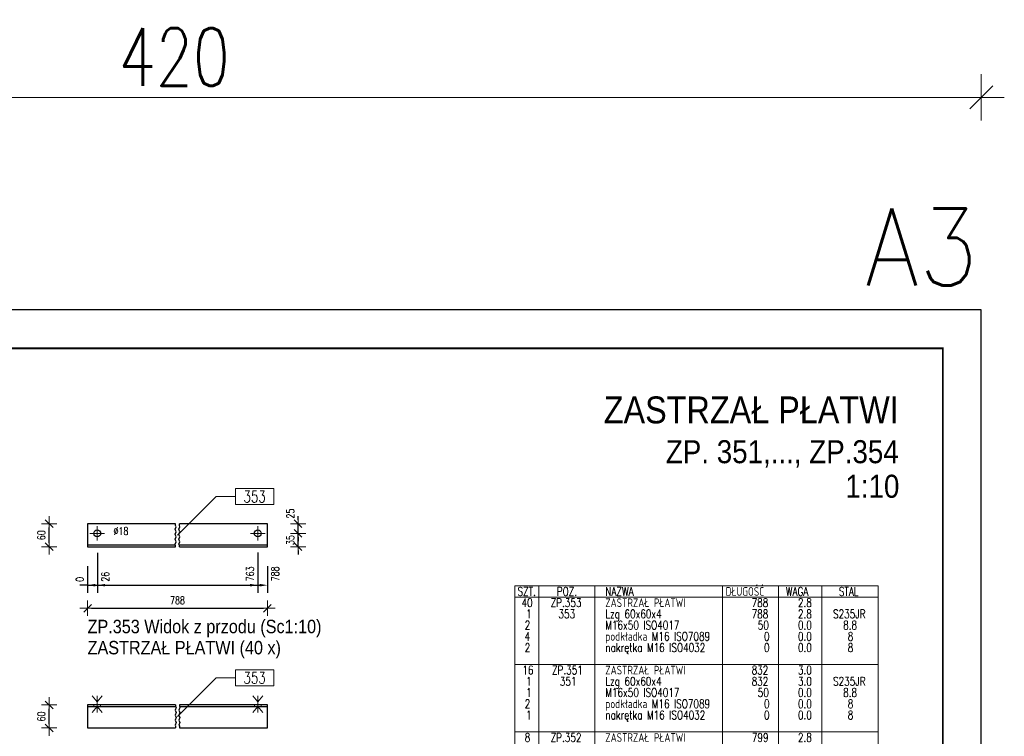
# Model space of a CAD drawing. Header units: millimetres. Extents: x -104 to 328, y 7403 to 7776.
# Tile 5 of 5: x 71 to 328, y 7589 to 7776. Entities that reach past the tile are written whole.
import ezdxf
from ezdxf.enums import TextEntityAlignment as Align

# ---------------------------------------------------------------- set-up
doc = ezdxf.new("R2010")
doc.units = ezdxf.units.MM
doc.header["$LTSCALE"] = 10
doc.linetypes.add('HIDDEN', pattern=[0.375, 0.25, -0.125])
doc.linetypes.add('MITTE', pattern=[2, 1.25, -0.25, 0.25, -0.25])
doc.layers.get('Defpoints').update_dxf_attribs({"color": 1})
doc.layers.add('_FORMATKA', color=8, linetype='Continuous', plot=False)
for name, color, linetype, lineweight in [('_RAMKA', 7, 'Continuous', 35), ('PS_Bolt', 4, 'Continuous', 13), ('PS_DIM', 4, 'Continuous', 13), ('PS_Hidden', 2, 'HIDDEN', 9), ('PS_Mid', 5, 'MITTE', 15), ('PS_Pos', 1, 'Continuous', 15), ('PS_Shape', 161, 'Continuous', 30), ('PS_SOLID', 7, 'Continuous', 30), ('PS_TEXT', 3, 'Continuous', 18)]:
    doc.layers.add(name, color=color, linetype=linetype, lineweight=lineweight)
doc.styles.add('ARIAL', font='arial.ttf')
doc.styles.add('gil', font='txt', dxfattribs={"width": 0.9})
doc.styles.add('simplex', font='simplex.shx', dxfattribs={"width": 0.75})
doc.dimstyles.new('1_10_GŁ_DS1-LS10', dxfattribs={"dimtxt": 2, "dimasz": 2, "dimexe": 2, "dimexo": 5, "dimgap": 1, "dimtad": 1, "dimjust": 4, "dimdec": 0, "dimlfac": 10, "dimtxsty": 'simplex', "dimblk1": 'NONE', "dimsah": 1, "dimcen": 2, "dimclrd": 256, "dimclre": 256, "dimclrt": 3, "dimadec": 1, "dimazin": 0, "dimtfac": 1, "dimtdec": 0, "dimtmove": 2, "dimatfit": 3, "dimfxl": 1, "dimarcsym": 0})
doc.dimstyles.new('1_10_PRZ', dxfattribs={"dimtxt": 2, "dimasz": 1, "dimexe": 2, "dimexo": 5, "dimgap": 1, "dimtad": 1, "dimdec": 0, "dimlfac": 10, "dimtxsty": 'simplex', "dimblk": 'dimznak', "dimcen": 2, "dimse1": 1, "dimse2": 1, "dimclrt": 3, "dimadec": 1, "dimazin": 0, "dimtfac": 1, "dimtdec": 0, "dimtix": 1, "dimtmove": 2, "dimatfit": 3, "dimldrblk": 'dim-grot', "dimfxl": 1, "dimarcsym": 0})
doc.dimstyles.new('1_10_PRZ_DS1-LS10', dxfattribs={"dimtxt": 2, "dimasz": 1, "dimexe": 2, "dimexo": 5, "dimgap": 1, "dimtad": 1, "dimdec": 0, "dimlfac": 10, "dimtxsty": 'simplex', "dimblk": 'dimznak', "dimcen": 2, "dimse1": 1, "dimse2": 1, "dimclrt": 3, "dimadec": 1, "dimazin": 0, "dimtfac": 1, "dimtdec": 0, "dimtix": 1, "dimtmove": 2, "dimatfit": 3, "dimldrblk": 'dim-grot', "dimfxl": 1, "dimarcsym": 0})

# ---------------------------------------------------------------- blocks, each defined once
blk = doc.blocks.new('dimznak')
at = {"color": 0}
for points in [[(0, 2), (0, -2)], [(-2, 0), (2, 0)]]:
    blk.add_lwpolyline(points, dxfattribs=at)
at = {"color": 2}
blk.add_lwpolyline([(1, 1), (-1, -1)], dxfattribs=at)
blk = doc.blocks.new('*D32')
at = {"layer": 'Defpoints', "color": 0, "transparency": 16777216}
for p in [(88.93, 7638.8), (135.73, 7638.8), (135.73, 7622.8)]:
    blk.add_point(p, dxfattribs=at)
at = {"layer": 'PS_DIM', "color": 0, "lineweight": -2, "transparency": 16777216}
blk.add_line((89.93, 7622.8), (134.73, 7622.8), dxfattribs=at)
at = {"layer": 'PS_DIM', "color": 0, "lineweight": -2, "transparency": 16777216, "rotation": 180}
blk.add_blockref('dimznak', (88.93, 7622.8), dxfattribs=at)
at = {"layer": 'PS_DIM', "color": 0, "lineweight": -2, "transparency": 16777216}
blk.add_blockref('dimznak', (135.73, 7622.8), dxfattribs=at)
at = {"layer": 'PS_DIM', "color": 3, "transparency": 16777216, "insert": (112.33, 7624.84), "char_height": 2, "attachment_point": 5, "style": 'simplex'}
blk.add_mtext('788', dxfattribs=at)
blk = doc.blocks.new('dim-grot')
blk.add_hatch(color=256).paths.add_polyline_path([(0, 0), (-2, 0.5), (-2, -0.5)])
blk.add_lwpolyline([(0, 0), (-2, 0.5), (-2, -0.5), (0, 0)])
blk = doc.blocks.new('*D33')
at = {"layer": 'Defpoints', "color": 0, "transparency": 16777216}
for p in [(78.93, 7644.8), (88.93, 7644.8), (88.93, 7638.8)]:
    blk.add_point(p, dxfattribs=at)
at = {"layer": 'PS_DIM', "color": 0, "lineweight": -2, "transparency": 16777216}
blk.add_line((78.93, 7639.8), (78.93, 7643.8), dxfattribs=at)
for p, rotation in [((78.93, 7644.8), 90), ((78.93, 7638.8), 270)]:
    blk.add_blockref('dimznak', p, dxfattribs=dict(at, rotation=rotation))
at = {"layer": 'PS_DIM', "color": 3, "transparency": 16777216, "insert": (76.89, 7641.8), "char_height": 2, "attachment_point": 5, "rotation": 90, "style": 'simplex'}
blk.add_mtext('60', dxfattribs=at)
blk = doc.blocks.new('*D34')
at = {"layer": 'Defpoints', "color": 0, "transparency": 16777216}
for p in [(78.93, 7597.63), (88.93, 7597.63), (88.93, 7591.63)]:
    blk.add_point(p, dxfattribs=at)
at = {"layer": 'PS_DIM', "color": 0, "lineweight": -2, "transparency": 16777216}
blk.add_line((78.93, 7592.63), (78.93, 7596.63), dxfattribs=at)
for p, rotation in [((78.93, 7597.63), 90), ((78.93, 7591.63), 270)]:
    blk.add_blockref('dimznak', p, dxfattribs=dict(at, rotation=rotation))
at = {"layer": 'PS_DIM', "color": 3, "transparency": 16777216, "insert": (76.89, 7594.63), "char_height": 2, "attachment_point": 5, "rotation": 90, "style": 'simplex'}
blk.add_mtext('60', dxfattribs=at)
blk = doc.blocks.new('*D50')
at = {"layer": 'Defpoints', "color": 0, "transparency": 16777216}
for p in [(133.23, 7642.3), (143.73, 7642.3), (135.73, 7638.8)]:
    blk.add_point(p, dxfattribs=at)
at = {"layer": 'PS_DIM', "color": 0, "lineweight": -2, "transparency": 16777216}
for p, q in [((143.73, 7643.3), (143.73, 7644.3)), ((143.73, 7638.8), (143.73, 7642.3)), ((143.73, 7637.8), (143.73, 7636.8))]:
    blk.add_line(p, q, dxfattribs=at)
for p, rotation in [((143.73, 7642.3), 270), ((143.73, 7638.8), 90)]:
    blk.add_blockref('dimznak', p, dxfattribs=dict(at, rotation=rotation))
at = {"layer": 'PS_DIM', "color": 3, "transparency": 16777216, "insert": (141.73, 7640.55), "char_height": 2, "attachment_point": 5, "rotation": 90, "style": 'simplex'}
blk.add_mtext('35', dxfattribs=at)
blk = doc.blocks.new('*D51')
at = {"layer": 'Defpoints', "color": 0, "transparency": 16777216}
for p in [(135.73, 7644.8), (143.73, 7644.8), (133.23, 7642.3)]:
    blk.add_point(p, dxfattribs=at)
at = {"layer": 'PS_DIM', "color": 0, "lineweight": -2, "transparency": 16777216}
for p, q in [((143.73, 7645.8), (143.73, 7646.8)), ((143.73, 7642.3), (143.73, 7644.8)), ((143.73, 7641.3), (143.73, 7640.3))]:
    blk.add_line(p, q, dxfattribs=at)
for p, rotation in [((143.73, 7644.8), 270), ((143.73, 7642.3), 90)]:
    blk.add_blockref('dimznak', p, dxfattribs=dict(at, rotation=rotation))
at = {"layer": 'PS_DIM', "color": 3, "transparency": 16777216, "insert": (141.73, 7647.44), "char_height": 2, "attachment_point": 5, "rotation": 90, "style": 'simplex'}
blk.add_mtext('25', dxfattribs=at)
blk = doc.blocks.new('*D54')
at = {"layer": 'Defpoints', "color": 0, "transparency": 16777216}
for p in [(88.93, 7638.8), (88.93, 7638.8), (88.93, 7628.8)]:
    blk.add_point(p, dxfattribs=at)
at = {"layer": 'PS_DIM', "lineweight": -2, "transparency": 16777216}
for p, q in [((88.93, 7633.8), (88.93, 7626.8)), ((88.93, 7633.8), (88.93, 7626.8)), ((88.93, 7628.8), (86.93, 7628.8)), ((88.93, 7628.8), (88.93, 7628.8)), ((90.93, 7628.8), (92.93, 7628.8))]:
    blk.add_line(p, q, dxfattribs=at)
at = {"layer": 'PS_DIM', "transparency": 16777216}
blk.add_solid([(90.93, 7629.14), (90.93, 7628.47), (88.93, 7628.8)], dxfattribs=at)
at = {"layer": 'PS_DIM', "color": 3, "transparency": 16777216, "insert": (86.91, 7630.32), "char_height": 2, "attachment_point": 5, "rotation": 90, "style": 'simplex'}
blk.add_mtext('0', dxfattribs=at)
blk = doc.blocks.new('_None')
blk = doc.blocks.new('*D55')
at = {"layer": 'Defpoints', "color": 0, "transparency": 16777216}
for p in [(91.5, 7642.26), (88.93, 7638.8), (91.5, 7628.8)]:
    blk.add_point(p, dxfattribs=at)
at = {"layer": 'PS_DIM', "lineweight": -2, "transparency": 16777216}
for p, q in [((91.5, 7637.26), (91.5, 7626.8)), ((88.93, 7633.8), (88.93, 7626.8)), ((88.93, 7628.8), (86.93, 7628.8)), ((88.93, 7628.8), (91.5, 7628.8)), ((93.5, 7628.8), (95.5, 7628.8))]:
    blk.add_line(p, q, dxfattribs=at)
at = {"layer": 'PS_DIM', "transparency": 16777216}
blk.add_solid([(93.5, 7629.14), (93.5, 7628.47), (91.5, 7628.8)], dxfattribs=at)
at = {"layer": 'PS_DIM', "color": 3, "transparency": 16777216, "insert": (93.52, 7631), "char_height": 2, "attachment_point": 5, "rotation": 90, "style": 'simplex'}
blk.add_mtext('26', dxfattribs=at)
blk = doc.blocks.new('*D56')
at = {"layer": 'Defpoints', "color": 0, "transparency": 16777216}
for p in [(133.23, 7642.3), (88.93, 7638.8), (133.23, 7628.8)]:
    blk.add_point(p, dxfattribs=at)
at = {"layer": 'PS_DIM', "lineweight": -2, "transparency": 16777216}
for p, q in [((133.23, 7637.3), (133.23, 7626.8)), ((88.93, 7633.8), (88.93, 7626.8)), ((88.93, 7628.8), (131.23, 7628.8))]:
    blk.add_line(p, q, dxfattribs=at)
at = {"layer": 'PS_DIM', "transparency": 16777216}
blk.add_solid([(131.23, 7629.14), (131.23, 7628.47), (133.23, 7628.8)], dxfattribs=at)
at = {"layer": 'PS_DIM', "color": 3, "transparency": 16777216, "insert": (131.21, 7631.75), "char_height": 2, "attachment_point": 5, "rotation": 90, "style": 'simplex'}
blk.add_mtext('763', dxfattribs=at)
blk = doc.blocks.new('*D57')
at = {"layer": 'Defpoints', "color": 0, "transparency": 16777216}
for p in [(88.93, 7638.8), (135.73, 7638.8), (135.73, 7628.8)]:
    blk.add_point(p, dxfattribs=at)
at = {"layer": 'PS_DIM', "lineweight": -2, "transparency": 16777216}
for p, q in [((88.93, 7633.8), (88.93, 7626.8)), ((135.73, 7633.8), (135.73, 7626.8)), ((88.93, 7628.8), (133.73, 7628.8))]:
    blk.add_line(p, q, dxfattribs=at)
at = {"layer": 'PS_DIM', "transparency": 16777216}
blk.add_solid([(133.73, 7629.14), (133.73, 7628.47), (135.73, 7628.8)], dxfattribs=at)
at = {"layer": 'PS_DIM', "color": 3, "transparency": 16777216, "insert": (137.75, 7631.75), "char_height": 2, "attachment_point": 5, "rotation": 90, "style": 'simplex'}
blk.add_mtext('788', dxfattribs=at)
blk = doc.blocks.new('*D15')
at = {"color": 252, "lineweight": -2, "transparency": 16777216}
blk.add_line((-417, 352.33), (-3, 352.33), dxfattribs=at)
at = {"layer": 'Defpoints', "color": 0, "transparency": 16777216}
for p in [(0, 352.33), (-420, 297), (0, 297)]:
    blk.add_point(p, dxfattribs=at)
at = {"color": 252, "lineweight": -2, "transparency": 16777216, "xscale": 3, "yscale": 3, "zscale": 3, "rotation": 180}
blk.add_blockref('dimznak', (-420, 352.33), dxfattribs=at)
at = {"color": 252, "lineweight": -2, "transparency": 16777216, "xscale": 3, "yscale": 3, "zscale": 3}
blk.add_blockref('dimznak', (0, 352.33), dxfattribs=at)
at = {"color": 252, "transparency": 16777216, "insert": (-210, 362.83), "char_height": 15, "attachment_point": 5, "style": 'simplex'}
blk.add_mtext('420', dxfattribs=at)
blk = doc.blocks.new('Tytuł rysunku')
at = {"layer": 'PS_TEXT', "style": 'ARIAL', "flags": 4}
for tag, height, p in [('TYTUŁ1', 7, (-61.19, -9.34)), ('TYTUŁ2', 6, (-61.19, -19.72)), ('SKALA', 6, (-61.19, -28.72))]:
    blk.add_attdef(tag, text='', height=height, dxfattribs=at).set_placement(p, align=Align.MIDDLE_CENTER)
blk = doc.blocks.new('*X78')
at = {"color": 1}
for p, q in [((111.7, 7643.38), (111.97, 7644.03)), ((111.83, 7644.36), (111.83, 7644.8)), ((111.97, 7644.03), (111.83, 7644.36)), ((112.7, 7643.38), (112.97, 7644.03)), ((112.83, 7644.36), (112.83, 7644.8)), ((112.97, 7644.03), (112.83, 7644.36)), ((111.97, 7642.73), (111.7, 7643.38)), ((111.7, 7642.08), (111.97, 7642.73)), ((111.97, 7641.43), (111.7, 7642.08)), ((111.7, 7640.78), (111.97, 7641.43)), ((112.97, 7642.73), (112.7, 7643.38)), ((112.7, 7642.08), (112.97, 7642.73)), ((112.97, 7641.43), (112.7, 7642.08)), ((112.7, 7640.78), (112.97, 7641.43)), ((111.97, 7640.13), (111.7, 7640.78)), ((111.7, 7639.48), (111.97, 7640.13)), ((111.83, 7639.16), (111.7, 7639.48)), ((111.83, 7638.8), (111.83, 7639.16)), ((112.97, 7640.13), (112.7, 7640.78)), ((112.7, 7639.48), (112.97, 7640.13)), ((112.83, 7639.16), (112.7, 7639.48)), ((112.83, 7638.8), (112.83, 7639.16))]:
    blk.add_line(p, q, dxfattribs=at)
at = {"layer": 'PS_Mid', "color": 5, "linetype": 'MITTE'}
for p, q in [((91.43, 7644.2), (91.43, 7640.4)), ((133.23, 7644.2), (133.23, 7640.4)), ((93.33, 7642.3), (89.53, 7642.3)), ((135.13, 7642.3), (131.33, 7642.3))]:
    blk.add_line(p, q, dxfattribs=at)
at = {"layer": 'PS_SOLID', "color": 7, "linetype": 'Continuous'}
for p, q in [((91.43, 7644.8), (88.93, 7644.8)), ((88.93, 7644.8), (88.93, 7639.2)), ((111.83, 7644.8), (91.43, 7644.8)), ((133.23, 7644.8), (112.83, 7644.8)), ((135.73, 7644.8), (133.23, 7644.8)), ((135.73, 7639.2), (135.73, 7644.8)), ((111.83, 7639.2), (88.93, 7639.2)), ((88.93, 7639.2), (88.93, 7638.8)), ((88.93, 7638.8), (111.83, 7638.8)), ((135.73, 7639.2), (112.83, 7639.2)), ((112.83, 7638.8), (135.73, 7638.8)), ((135.73, 7638.8), (135.73, 7639.2))]:
    blk.add_line(p, q, dxfattribs=at)
at = {"layer": 'PS_SOLID', "color": 7}
for centre in [(91.43, 7642.3), (133.23, 7642.3)]:
    blk.add_circle(centre, 0.9, dxfattribs=at)
blk = doc.blocks.new('*X79')
at = {"color": 3, "linetype": 'Continuous'}
blk.add_line((133.23, 7642.3), (133.23, 7642.3), dxfattribs=at)
blk.add_line((133.23, 7642.3), (133.23, 7642.3), dxfattribs=at)
blk.add_line((133.23, 7642.3), (133.23, 7642.3), dxfattribs=at)
blk.add_line((133.23, 7642.3), (133.23, 7642.3), dxfattribs=at)
blk.add_line((133.23, 7642.3), (133.23, 7642.3), dxfattribs=at)
blk = doc.blocks.new('*X80')
at = {"color": 3, "linetype": 'Continuous'}
blk.add_line((91.43, 7642.3), (91.43, 7642.3), dxfattribs=at)
blk.add_line((91.43, 7642.3), (91.43, 7642.3), dxfattribs=at)
blk.add_line((91.43, 7642.3), (91.43, 7642.3), dxfattribs=at)
blk.add_line((91.43, 7642.3), (91.43, 7642.3), dxfattribs=at)
blk.add_line((91.43, 7642.3), (91.43, 7642.3), dxfattribs=at)
blk = doc.blocks.new('*X81')
at = {"color": 1}
for p, q in [((137.39, 7653.97), (127.4, 7653.97)), ((127.4, 7653.97), (127.4, 7649.77)), ((137.39, 7649.77), (137.39, 7653.97)), ((112.33, 7641.8), (122.4, 7651.87)), ((122.4, 7651.87), (127.4, 7651.87)), ((127.4, 7649.77), (137.39, 7649.77))]:
    blk.add_line(p, q, dxfattribs=at)
at = {"color": 2, "style": 'simplex', "width": 0.75}
blk.add_text('353', height=3, dxfattribs=at).set_placement((129.5, 7650.37))
blk = doc.blocks.new('*X82')
at = {"color": 3, "style": 'gil', "width": 0.9}
for s, p in [('ZP.353 Widok z przodu (Sc1:10)', (88.93, 7616.3)), ('ZASTRZAŁ PŁATWI (40 x)', (88.93, 7610.8))]:
    blk.add_text(s, height=3.5, dxfattribs=at).set_placement(p)
blk = doc.blocks.new('*X83')
at = {"color": 1}
for p, q in [((111.83, 7597.63), (111.83, 7597.28)), ((112.83, 7597.63), (112.83, 7597.28)), ((111.97, 7596.95), (111.7, 7596.3)), ((111.7, 7596.3), (111.97, 7595.65)), ((111.97, 7595.65), (111.7, 7595)), ((111.7, 7595), (111.97, 7594.35)), ((111.83, 7597.28), (111.97, 7596.95)), ((112.97, 7596.95), (112.7, 7596.3)), ((112.7, 7596.3), (112.97, 7595.65)), ((112.97, 7595.65), (112.7, 7595)), ((112.7, 7595), (112.97, 7594.35)), ((112.83, 7597.28), (112.97, 7596.95)), ((111.97, 7594.35), (111.7, 7593.7)), ((111.7, 7593.7), (111.97, 7593.05)), ((111.97, 7593.05), (111.7, 7592.4)), ((112.97, 7594.35), (112.7, 7593.7)), ((112.7, 7593.7), (112.97, 7593.05)), ((112.97, 7593.05), (112.7, 7592.4)), ((111.7, 7592.4), (111.83, 7592.08)), ((111.83, 7592.08), (111.83, 7591.63)), ((112.7, 7592.4), (112.83, 7592.08)), ((112.83, 7592.08), (112.83, 7591.63))]:
    blk.add_line(p, q, dxfattribs=at)
at = {"layer": 'PS_Hidden', "color": 2, "linetype": 'HIDDEN'}
for p, q in [((90.53, 7597.63), (90.53, 7597.23)), ((92.33, 7597.23), (92.33, 7597.63)), ((132.33, 7597.63), (132.33, 7597.23)), ((134.13, 7597.23), (134.13, 7597.63))]:
    blk.add_line(p, q, dxfattribs=at)
at = {"layer": 'PS_Mid', "color": 5, "linetype": 'MITTE'}
for p, q in [((91.43, 7598.63), (91.43, 7596.23)), ((133.23, 7598.63), (133.23, 7596.23))]:
    blk.add_line(p, q, dxfattribs=at)
at = {"layer": 'PS_SOLID', "color": 7, "linetype": 'Continuous'}
for p, q in [((111.83, 7597.63), (88.93, 7597.63)), ((88.93, 7597.63), (88.93, 7597.23)), ((135.73, 7597.63), (112.83, 7597.63)), ((135.73, 7597.23), (135.73, 7597.63)), ((88.93, 7597.23), (88.93, 7591.63)), ((88.93, 7597.23), (91.43, 7597.23)), ((91.43, 7597.23), (111.83, 7597.23)), ((112.83, 7597.23), (133.23, 7597.23)), ((133.23, 7597.23), (135.73, 7597.23)), ((135.73, 7591.63), (135.73, 7597.23)), ((88.93, 7591.63), (111.83, 7591.63)), ((112.83, 7591.63), (135.73, 7591.63))]:
    blk.add_line(p, q, dxfattribs=at)
blk = doc.blocks.new('*X84')
at = {"color": 3, "linetype": 'Continuous'}
for p, q in [((133.23, 7598.43), (131.95, 7600.03)), ((134.51, 7600.03), (133.23, 7598.43)), ((133.23, 7595.63), (133.23, 7600.03)), ((133.23, 7597.23), (131.95, 7595.63)), ((134.51, 7595.63), (133.23, 7597.23))]:
    blk.add_line(p, q, dxfattribs=at)
blk = doc.blocks.new('*X85')
at = {"color": 3, "linetype": 'Continuous'}
for p, q in [((91.43, 7598.43), (90.15, 7600.03)), ((92.71, 7600.03), (91.43, 7598.43)), ((91.43, 7595.63), (91.43, 7600.03)), ((91.43, 7597.23), (90.15, 7595.63)), ((92.71, 7595.63), (91.43, 7597.23))]:
    blk.add_line(p, q, dxfattribs=at)
blk = doc.blocks.new('*X86')
at = {"color": 1}
for p, q in [((137.39, 7606.8), (127.4, 7606.8)), ((127.4, 7606.8), (127.4, 7602.6)), ((137.39, 7602.6), (137.39, 7606.8)), ((112.33, 7594.63), (122.4, 7604.7)), ((122.4, 7604.7), (127.4, 7604.7)), ((127.4, 7602.6), (137.39, 7602.6))]:
    blk.add_line(p, q, dxfattribs=at)
at = {"color": 2, "style": 'simplex', "width": 0.75}
blk.add_text('353', height=3, dxfattribs=at).set_placement((129.5, 7603.2))
blk = doc.blocks.new('*X98')
at = {"color": 7}
for p, q in [((294.65, 7628.64), (200.15, 7628.64)), ((200.15, 7628.64), (200.15, 7552.59)), ((294.65, 7552.59), (294.65, 7628.64)), ((200.15, 7552.59), (294.65, 7552.59))]:
    blk.add_line(p, q, dxfattribs=at)
at = {"color": 3}
for p, q in [((206.34, 7628.64), (206.34, 7555.52)), ((220.96, 7628.64), (220.96, 7555.52)), ((254.15, 7628.64), (254.15, 7555.52)), ((268.77, 7628.64), (268.77, 7555.52)), ((280.02, 7628.64), (280.02, 7555.52)), ((200.15, 7625.72), (294.65, 7625.72)), ((200.15, 7608.17), (294.65, 7608.17)), ((200.15, 7590.62), (294.65, 7590.62)), ((200.15, 7573.07), (294.65, 7573.07)), ((200.15, 7555.52), (294.65, 7555.52))]:
    blk.add_line(p, q, dxfattribs=at)
at = {"color": 1, "style": 'simplex', "width": 0.75}
for s, p in [('SZT.', (200.83, 7626.05)), ('POZ.', (211.04, 7626.05)), ('NAZWA', (223.66, 7626.05)), ('DŁUGOŚĆ', (254.99, 7626.05)), ('WAGA', (270.65, 7626.05)), ('STAL', (284.44, 7626.05)), ('Całkowita masa: 236 kg', (258.25, 7552.93))]:
    blk.add_text(s, height=2.25, dxfattribs=at).set_placement(p)
at = {"color": 3, "style": 'simplex', "width": 0.75}
for s, p in [('ZASTRZAŁ PŁATWI', (223.66, 7623.13)), ('40', (201.88, 7623.13)), ('ZP.353', (209.43, 7623.13)), ('788', (261.74, 7623.13)), ('2.8', (273.79, 7623.13)), ('16', (202.08, 7605.58)), ('ZP.351', (209.79, 7605.58)), ('ZASTRZAŁ PŁATWI', (223.66, 7605.58)), ('832', (261.74, 7605.58)), ('3.0', (273.79, 7605.58)), ('8', (202.68, 7588.03)), ('ZP.352', (209.43, 7588.03)), ('ZASTRZAŁ PŁATWI', (223.66, 7588.03)), ('799', (261.82, 7588.03)), ('2.8', (273.79, 7588.03)), ('20', (201.88, 7570.48)), ('ZP.354', (209.39, 7570.48)), ('ZASTRZAŁ PŁATWI', (223.66, 7570.48)), ('753', (261.74, 7570.48)), ('2.7', (273.79, 7570.48))]:
    blk.add_text(s, height=2.25, dxfattribs=at).set_placement(p)
at = {"color": 4, "style": 'simplex', "width": 0.75}
for s, p in [('1', (203.04, 7620.2)), ('353', (211.48, 7620.2)), ('Lzg 60x60x4', (223.66, 7620.2)), ('788', (261.74, 7620.2)), ('2.8', (273.79, 7620.2)), ('S235JR', (282.92, 7620.2)), ('2', (202.68, 7617.28)), ('M16x50 ISO4017', (223.66, 7617.28)), ('50', (263.34, 7617.28)), ('0.0', (273.79, 7617.28)), ('8.8', (285.57, 7617.28)), ('4', (202.64, 7614.35)), ('podkładka M16 ISO7089', (223.66, 7614.35)), ('0', (264.95, 7614.35)), ('0.0', (273.79, 7614.35)), ('8', (286.77, 7614.35)), ('2', (202.68, 7611.43)), ('nakrętka M16 ISO4032', (223.66, 7611.43)), ('0', (264.95, 7611.43)), ('0.0', (273.79, 7611.43)), ('8', (286.77, 7611.43)), ('1', (203.04, 7602.65)), ('351', (211.84, 7602.65)), ('Lzg 60x60x4', (223.66, 7602.65)), ('832', (261.74, 7602.65)), ('3.0', (273.79, 7602.65)), ('S235JR', (282.92, 7602.65)), ('1', (203.04, 7599.73)), ('M16x50 ISO4017', (223.66, 7599.73)), ('50', (263.34, 7599.73)), ('0.0', (273.79, 7599.73)), ('8.8', (285.57, 7599.73)), ('2', (202.68, 7596.8)), ('podkładka M16 ISO7089', (223.66, 7596.8)), ('0', (264.95, 7596.8)), ('0.0', (273.79, 7596.8)), ('8', (286.77, 7596.8)), ('1', (203.04, 7593.88)), ('nakrętka M16 ISO4032', (223.66, 7593.88)), ('0', (264.95, 7593.88)), ('0.0', (273.79, 7593.88)), ('8', (286.77, 7593.88)), ('1', (203.04, 7585.1)), ('352', (211.48, 7585.1)), ('Lzg 60x60x4', (223.66, 7585.1)), ('799', (261.82, 7585.1)), ('2.8', (273.79, 7585.1)), ('S235JR', (282.92, 7585.1)), ('1', (203.04, 7582.18)), ('M16x50 ISO4017', (223.66, 7582.18)), ('50', (263.34, 7582.18)), ('0.0', (273.79, 7582.18)), ('8.8', (285.57, 7582.18)), ('2', (202.68, 7579.25)), ('podkładka M16 ISO7089', (223.66, 7579.25)), ('0', (264.95, 7579.25)), ('0.0', (273.79, 7579.25)), ('8', (286.77, 7579.25)), ('1', (203.04, 7576.33)), ('nakrętka M16 ISO4032', (223.66, 7576.33)), ('0', (264.95, 7576.33)), ('0.0', (273.79, 7576.33)), ('8', (286.77, 7576.33)), ('1', (203.04, 7567.55)), ('354', (211.44, 7567.55)), ('Lzg 60x60x4', (223.66, 7567.55)), ('753', (261.74, 7567.55)), ('2.7', (273.79, 7567.55)), ('S235JR', (282.92, 7567.55)), ('2', (202.68, 7564.63)), ('M16x50 ISO4017', (223.66, 7564.63)), ('50', (263.34, 7564.63)), ('0.0', (273.79, 7564.63)), ('8.8', (285.57, 7564.63)), ('podkładka M16 ISO7089', (223.66, 7561.7)), ('4', (202.64, 7561.7)), ('0', (264.95, 7561.7)), ('0.0', (273.79, 7561.7)), ('8', (286.77, 7561.7)), ('2', (202.68, 7558.78)), ('nakrętka M16 ISO4032', (223.66, 7558.78)), ('0', (264.95, 7558.78)), ('0.0', (273.79, 7558.78)), ('8', (286.77, 7558.78))]:
    blk.add_text(s, height=2.25, dxfattribs=at).set_placement(p)
blk = doc.blocks.new('*U14')
at = {"layer": '_FORMATKA', "lineweight": -3}
blk.add_lwpolyline([(-420, 0), (0, 0), (0, 297), (-420, 297)], close=True, dxfattribs=at)
at = {"layer": '_RAMKA', "lineweight": -3, "const_width": 0.5}
blk.add_lwpolyline([(-390, 10), (-10, 10), (-10, 287), (-390, 287)], close=True, dxfattribs=at)
at = {"layer": '_FORMATKA', "lineweight": -3, "style": 'simplex', "width": 0.9}
blk.add_text('A3', height=20, dxfattribs=at).set_placement((-0.86, 303.35), align=Align.RIGHT)
dim = blk.add_linear_dim(base=(0, 352.33), p1=(-420, 297), p2=(0, 297), dimstyle='1_10_PRZ', override={"dimscale": 3, "dimtxt": 5, "dimlfac": 1, "dimclrd": 252, "dimclrt": 252})
dim.commit()
dim.dimension.update_dxf_attribs({"geometry": '*D15', "text_midpoint": (-210, 362.83)})

msp = doc.modelspace()

# ---------------------------------------------------------------- block references
ref = msp.add_blockref('Tytuł rysunku', (305.03, 7680.28))
ref.add_attrib('TYTUŁ1', 'ZASTRZAŁ PŁATWI', dxfattribs={"layer": 'PS_TEXT', "height": 7, "style": 'gil', "width": 0.9}).set_placement((300.03, 7670.94), align=Align.RIGHT)
ref.add_attrib('TYTUŁ2', 'ZP. 351,..., ZP.354', dxfattribs={"layer": 'PS_TEXT', "height": 6, "style": 'gil', "width": 0.9}).set_placement((300.03, 7660.56), align=Align.RIGHT)
ref.add_attrib('SKALA', '1:10', dxfattribs={"layer": 'PS_TEXT', "height": 6, "style": 'gil', "width": 0.9}).set_placement((300.2, 7651.56), align=Align.RIGHT)
at = {"layer": 'PS_Bolt', "color": 3}
for name in ['*X80', '*X79', '*X85', '*X84']:
    msp.add_blockref(name, (0, 0), dxfattribs=at)
at = {"layer": 'PS_DIM'}
msp.add_blockref('*U14', (321.5, 7403.48), dxfattribs=at)
at = {"layer": 'PS_DIM', "color": 2, "linetype": 'Continuous'}
msp.add_blockref('*X98', (0, 0), dxfattribs=at)
at = {"layer": 'PS_Pos'}
for name in ['*X81', '*X86']:
    msp.add_blockref(name, (0, 0), dxfattribs=at)
at = {"layer": 'PS_Shape', "color": 204}
for name in ['*X78', '*X83']:
    msp.add_blockref(name, (0, 0), dxfattribs=at)
at = {"layer": 'PS_TEXT'}
msp.add_blockref('*X82', (0, 0), dxfattribs=at)

# ---------------------------------------------------------------- texts
at = {"layer": 'PS_DIM', "insert": (95.68, 7641.88), "char_height": 2, "attachment_point": 7, "style": 'simplex'}
msp.add_mtext('\\A1;%%c18', dxfattribs=at)

# ---------------------------------------------------------------- dimensions: what is measured, and where the dimension line sits
at = {"layer": 'PS_DIM'}
for base, p1, p2, dimstyle, picture, middle in [((143.73, 7644.8), (133.23, 7642.3), (135.73, 7644.8), '1_10_PRZ', '*D51', (141.73, 7647.44)), ((78.93, 7644.8), (88.93, 7638.8), (88.93, 7644.8), '1_10_PRZ_DS1-LS10', '*D33', (76.89, 7641.8)), ((78.93, 7597.63), (88.93, 7591.63), (88.93, 7597.63), '1_10_PRZ_DS1-LS10', '*D34', (76.89, 7594.63))]:
    dim = msp.add_linear_dim(base=base, p1=p1, p2=p2, angle=90, dimstyle=dimstyle, dxfattribs=at)
    dim.commit()
    dim.dimension.update_dxf_attribs({"geometry": picture, "text_midpoint": middle, "dimtype": 128})
dim = msp.add_linear_dim(base=(143.73, 7642.3), p1=(135.73, 7638.8), p2=(133.23, 7642.3), angle=90, dimstyle='1_10_PRZ', dxfattribs=at)
dim.commit()
dim.dimension.update_dxf_attribs({"geometry": '*D50', "text_midpoint": (141.73, 7640.55)})
for base, p1, p2, picture, middle in [((91.5, 7628.8), (88.93, 7638.8), (91.5, 7642.26), '*D55', (93.52, 7631)), ((88.9339, 7628.8027), (88.9338, 7638.8027), (88.9339, 7638.8027), '*D54', (86.9139, 7630.3227))]:
    dim = msp.add_linear_dim(base=base, p1=p1, p2=p2, dimstyle='1_10_GŁ_DS1-LS10', dxfattribs=at)
    dim.commit()
    dim.dimension.update_dxf_attribs({"geometry": picture, "text_midpoint": middle, "dimtype": 128, "text_rotation": 90})
for base, p2, text, picture, middle in [((133.23, 7628.8), (133.23, 7642.3), '763', '*D56', (131.21, 7631.75)), ((135.73, 7628.8), (135.73, 7638.8), '788', '*D57', (137.75, 7631.75))]:
    dim = msp.add_linear_dim(base=base, p1=(88.93, 7638.8), p2=p2, text=text, dimstyle='1_10_GŁ_DS1-LS10', dxfattribs=at)
    dim.commit()
    dim.dimension.update_dxf_attribs({"geometry": picture, "text_midpoint": middle, "dimtype": 128, "text_rotation": 90})
dim = msp.add_linear_dim(base=(135.73, 7622.8), p1=(88.93, 7638.8), p2=(135.73, 7638.8), text='788', dimstyle='1_10_PRZ_DS1-LS10', dxfattribs=at)
dim.commit()
dim.dimension.update_dxf_attribs({"geometry": '*D32', "text_midpoint": (112.33, 7624.84), "dimtype": 128})

doc.saveas('drawing.dxf')
